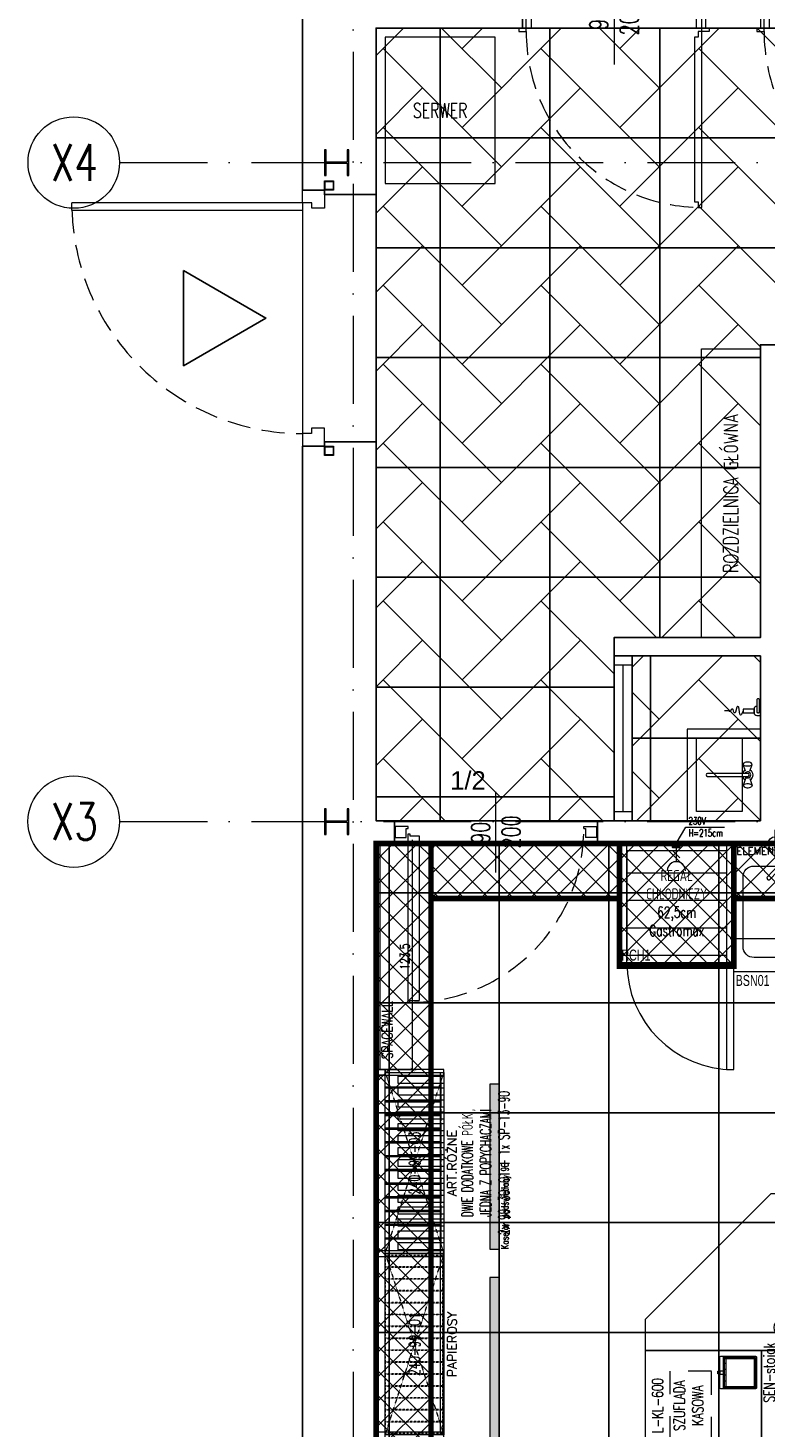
# Model space of a CAD drawing. Header units: millimetres. Extents: x -2074 to 12588, y -3630 to 101167.
# Tile 192 of 256: x 4792 to 5195, y -1975 to -1210. Entities that reach past the tile are written whole.
import ezdxf
from ezdxf.enums import TextEntityAlignment as Align

# ---------------------------------------------------------------- set-up
doc = ezdxf.new("R2010")
doc.units = ezdxf.units.MM
for name, pattern in [('ACAD_ISO10W100', [18, 12, -3, 0, -3]), ('CONTINOUS', [0]), ('DASH', [0.75, 0.5, -0.25]), ('DASHED', [19.05, 12.7, -6.35]), ('HIDDEN2', [6.175, 3.175, -3])]:
    doc.linetypes.add(name, pattern=pattern)
for name, color, linetype, lineweight in [('SelinAr_BUD_drzwi okna', 7, 'Continuous', 18), ('SelinAr_BUD_drzwi okna znaczniki', 7, 'Continuous', 18), ('SelinAr_BUD_osie', 8, 'ACAD_ISO10W100', 18), ('SelinAr_BUD_sufit szraf', 8, 'Continuous', 18), ('SelinAr_BUD_sufit_otoki sufitowe', 8, 'Continuous', 25), ('SelinAr_BUD_ściany', 7, 'Continuous', 25), ('SelinAr_IE_rozdzielnica serwer', 7, 'Continuous', 18), ('SelinAr_K_stal', 7, 'Continuous', 20), ('SelinAr_WYP_akcesoria', 112, 'Continuous', 18), ('SelinAr_WYP_armatura', 8, 'Continuous', 18), ('SelinAr_WYP_chłodnictwo', 8, 'Continuous', 18), ('SelinAr_WYP_instalacje elektryczne', 8, 'Continuous', 18), ('SelinAr_WYP_instalacje wod-kan', 8, 'Continuous', 18), ('SelinAr_WYP_meble', 8, 'Continuous', 18)]:
    doc.layers.add(name, color=color, linetype=linetype, lineweight=lineweight)
doc.layers.add('SelinAr_BUD_sufit', color=7, linetype='Continuous')
doc.layers.add('SelinAr_WYP_urządzenia gastro indeksy', color=8, linetype='Continuous')
doc.styles.add('Arch-Dim', font='romans.shx', dxfattribs={"width": 0.75})
doc.styles.add('JACEK_07', font='SIMPLEX.SHX', dxfattribs={"width": 0.7})
doc.styles.add('RomanS', font='romans.shx')
doc.styles.get("Standard").update_dxf_attribs({"font": 'arial.ttf'})
doc.styles.add('text', font='romans.shx')
doc.dimstyles.new('wymiary 10', dxfattribs={"dimscale": 2, "dimtxt": 2.5, "dimasz": 1, "dimexe": 1, "dimexo": 2.5, "dimgap": 0.25, "dimtad": 1, "dimdec": 1, "dimzin": 9, "dimtxsty": 'Arch-Dim', "dimblk": 'ARCHTICK', "dimcen": 1, "dimdle": 1, "dimclrd": 256, "dimclre": 256, "dimclrt": 256, "dimadec": 0, "dimazin": 0, "dimtfac": 1, "dimtdec": 1, "dimtofl": 0, "dimtmove": 1, "dimatfit": 3, "dimldrblk": 'NONE', "dimfxl": 0, "dimtolj": 1, "dimtzin": 0, "dimarcsym": 0})

# ---------------------------------------------------------------- blocks, each defined once
blk = doc.blocks.new('Kaseton podświetlany 90')
blk.add_lwpolyline([(0, -5), (90, -5), (90, 0), (0, 0), (0, -5)])
at = {"color": 7, "insert": (0, -8.84), "char_height": 4, "width": 60, "attachment_point": 4, "style": 'JACEK_07'}
blk.add_mtext('Kaseton podświetlany 90', dxfattribs=at)
blk = doc.blocks.new('*U480')
h = blk.add_hatch(color=256)
h.dxf.hatch_style = 1
h.paths.add_polyline_path([(0, 0), (0, -5), (90, -5), (90, 0)])
blk.add_blockref('Kaseton podświetlany 90', (0, 0))
blk = doc.blocks.new('Kaseton podświetlany 150')
blk.add_lwpolyline([(0, -5), (150, -5), (150, 0), (0, 0), (0, -5)])
at = {"color": 7, "insert": (0, -8.84), "char_height": 4, "width": 60, "attachment_point": 4, "style": 'JACEK_07'}
blk.add_mtext('Kaseton podświetlany 150', dxfattribs=at)
blk = doc.blocks.new('*U481')
h = blk.add_hatch(color=256)
h.dxf.hatch_style = 1
h.paths.add_polyline_path([(150, -5), (150, 0), (0, 0), (0, -5)])
blk.add_blockref('Kaseton podświetlany 150', (0, 0))
blk = doc.blocks.new('*U387')
at = {"ltscale": 4}
blk.add_line((0, 50), (0, -1730), dxfattribs=at)
blk = doc.blocks.new('*U453')
for points in [[(-2, 5), (0, 5), (0, -5), (-2, -5), (-2, -7), (2, -7), (2, -5), (2, 7), (-2, 7), (-2, 5)], [(2, -5), (5, -5), (5, 5), (2, 5)], [(98, -5), (95, -5), (95, 5), (98, 5)], [(102, 5), (100, 5), (100, -5), (102, -5), (102, -7), (98, -7), (98, -5), (98, 7), (102, 7), (102, 5)]]:
    blk.add_lwpolyline(points)
blk.add_lwpolyline([(96, -7), (96, -10), (94, -10), (94, -100), (96, -100), (96, -103), (98, -103), (98, -7)], close=True)
at = {"linetype": 'DASHED'}
blk.add_arc((98, -7), 96, 180, 270, dxfattribs=at)
at = {"layer": 'SelinAr_BUD_drzwi okna znaczniki'}
blk.add_lwpolyline([(50, 25), (50, -25)], dxfattribs=at)
at = {"layer": 'SelinAr_BUD_drzwi okna znaczniki', "insert": (50, 0), "char_height": 10, "width": 10, "attachment_point": 5, "rotation": 90, "style": 'JACEK_07'}
blk.add_mtext('90\\P200', dxfattribs=at)
blk = doc.blocks.new('*U321')
for p, q in [((0.5, 3), (0.5, -3)), ((7.5, 3), (0.5, 3)), ((6.5, -3), (6.5, 2)), ((6.5, 2), (7.5, 2)), ((7.5, 2), (7.5, 3)), ((103.5, 2), (103.5, 3)), ((103.5, 3), (110.5, 3)), ((103.5, 2), (104.5, 2)), ((104.5, 2), (104.5, -3)), ((110.5, 3), (110.5, -3)), ((0.5, -3), (6.5, -3)), ((7.5, -93), (7.5, -1)), ((7.5, -1), (8.5, -1)), ((8.5, -1), (8.5, -2)), ((8.5, -2), (13.5, -2)), ((13.5, -2), (13.5, -92)), ((110.5, -3), (104.5, -3)), ((7.5, -93), (8.5, -93)), ((8.5, -93), (8.5, -92)), ((8.5, -92), (13.5, -92))]:
    blk.add_line(p, q)
at = {"linetype": 'DASHED'}
blk.add_arc((8.5, 2), 95, 270, 360, dxfattribs=at)
for p in [(0, 3), (0, 0), (111, 3), (111, 0), (0, -3), (111, -3)]:
    blk.add_point(p)
at = {"layer": 'SelinAr_BUD_drzwi okna znaczniki'}
blk.add_line((55.5, -22.01), (55.5, 22.01), dxfattribs=at)
at = {"layer": 'SelinAr_BUD_drzwi okna znaczniki', "style": 'JACEK_07', "width": 0.7}
for s, p in [('90', (52.09, -6.33)), ('200', (68.75, -8.88))]:
    blk.add_text(s, height=10, rotation=90, dxfattribs=at).set_placement(p)
blk = doc.blocks.new('L-KL-600')
for p, q in [((60, -63.6), (0, -63.6)), ((0, -63.6), (0, -85.6)), ((60, -85.6), (60, -63.6)), ((0, -90), (0, -85.6)), ((60, -85.6), (0, -85.6)), ((0, -85.6), (60, -85.6)), ((1, -90), (0, -90)), ((1, -90), (1, -85.6)), ((59, -86.13), (1, -86.13)), ((59, -87.09), (1, -87.09)), ((59, -88.05), (1, -88.05)), ((59, -89.01), (1, -89.01)), ((59, -90), (59, -85.6)), ((60, -90), (59, -90)), ((60, -90), (60, -85.6))]:
    blk.add_line(p, q)
blk.add_lwpolyline([(0, 0), (0, -63.6), (60, -63.6), (60, 0)], close=True)
blk.add_lwpolyline([(60, -90), (0, -90)])
at = {"color": 7, "insert": (30, -6.8), "char_height": 6, "width": 60, "attachment_point": 5, "style": 'JACEK_07'}
blk.add_mtext('L-KL-600', dxfattribs=at)
blk = doc.blocks.new('*U330')
at = {"linetype": 'HIDDEN2', "ltscale": 4}
blk.add_lwpolyline([(11.13, -36.27), (48.85, -36.27), (48.85, -13.57), (11.13, -13.57)], close=True, dxfattribs=at)
blk.add_blockref('L-KL-600', (0, 0))
at = {"color": 7, "insert": (29.99, -23.75), "char_height": 6, "width": 37.7197, "attachment_point": 5, "style": 'JACEK_07'}
blk.add_mtext('SZUFLADA KASOWA', dxfattribs=at)
blk = doc.blocks.new('240-99-01')
blk.add_lwpolyline([(0, 0), (99, 0), (99, -32), (0, -32), (0, 0)])
at = {"linetype": 'DASHED', "ltscale": 0.002}
for points in [[(0, 0), (99, -32)], [(99, 0), (0, -32)]]:
    blk.add_lwpolyline(points, dxfattribs=at)
for points in [[(0, 0), (99, 0), (99, -30), (0, -30)], [(97.5, 5), (97.5, -32), (100.5, -32), (100.5, 5), (97.5, 5)], [(100.5, 5), (97.5, 5), (97.5, 0), (100.5, 0)], [(0, -32), (99, -32), (99, -31.5), (0, -31.5)]]:
    blk.add_lwpolyline(points, close=True)
at = {"color": 253, "linetype": 'DASHED', "ltscale": 0.003}
for points in [[(1, 0), (1, -31.52), (7, -31.52), (7, 0), (1, 0)], [(7.5, 0), (7.5, -31.52), (13.5, -31.52), (13.5, 0), (7.5, 0)], [(14, 0), (14, -31.52), (20, -31.52), (20, 0), (14, 0)], [(20.5, 0), (20.5, -31.52), (26.5, -31.52), (26.5, 0), (20.5, 0)], [(27, 0), (27, -31.52), (33, -31.52), (33, 0), (27, 0)], [(33.5, 0), (33.5, -31.52), (39.5, -31.52), (39.5, 0), (33.5, 0)], [(40, 0), (40, -31.52), (46, -31.52), (46, 0), (40, 0)], [(46.5, 0), (46.5, -31.52), (52.5, -31.52), (52.5, 0), (46.5, 0)], [(53, 0), (53, -31.52), (59, -31.52), (59, 0), (53, 0)], [(59.5, 0), (59.5, -31.52), (65.5, -31.52), (65.5, 0), (59.5, 0)], [(66, 0), (66, -31.52), (72, -31.52), (72, 0), (66, 0)], [(72.5, 0), (72.5, -31.52), (78.5, -31.52), (78.5, 0), (72.5, 0)], [(79, 0), (79, -31.52), (85, -31.52), (85, 0), (79, 0)], [(85.5, 0), (85.5, -31.52), (91.5, -31.52), (91.5, 0), (85.5, 0)], [(92, 0), (92, -31.52), (98, -31.52), (98, 0), (92, 0)]]:
    blk.add_lwpolyline(points, dxfattribs=at)
at = {"color": 7, "insert": (49.5, -16), "char_height": 6, "width": 99, "attachment_point": 5, "style": 'JACEK_07'}
blk.add_mtext('240-99-01', dxfattribs=at)
at = {"style": 'RomanS'}
blk.add_attdef('KATEGORIA', text='', height=5, dxfattribs=at).set_placement((49.5, -34), align=Align.TOP_CENTER)
blk = doc.blocks.new('*U331')
blk.add_lwpolyline([(-1.5, 0), (-1.5, -37), (1.5, -37), (1.5, 0), (-1.5, 0), (-1.5, -5), (1.5, -5)])
ref = blk.add_blockref('240-99-01', (0, -5))
ref.add_attrib('KATEGORIA', 'PAPIEROSY', dxfattribs={"color": 7, "height": 5, "style": 'RomanS'}).set_placement((49.5, -39), align=Align.TOP_CENTER)
blk = doc.blocks.new('240-99-03')
for points in [[(0, 0), (99, 0), (99, -32), (0, -32), (0, 0)], [(8, 0), (8, -30), (8.5, -30), (8.5, 0)], [(15.5, 0), (15.5, -30), (16, -30), (16, 0)], [(23, 0), (23, -30), (23.5, -30), (23.5, 0)], [(30.5, 0), (30.5, -30), (31, -30), (31, 0)], [(38, 0), (38, -30), (38.5, -30), (38.5, 0)], [(45.5, 0), (45.5, -30), (46, -30), (46, 0)], [(53, 0), (53, -30), (53.5, -30), (53.5, 0)], [(60.5, 0), (60.5, -30), (61, -30), (61, 0)], [(68, 0), (68, -30), (68.5, -30), (68.5, 0)], [(75.5, 0), (75.5, -30), (76, -30), (76, 0)], [(83, 0), (83, -30), (83.5, -30), (83.5, 0)], [(90.5, 0), (90.5, -30), (91, -30), (91, 0)]]:
    blk.add_lwpolyline(points)
at = {"linetype": 'DASHED', "ltscale": 0.002}
for points in [[(0, 0), (99, -32)], [(99, 0), (0, -32)]]:
    blk.add_lwpolyline(points, dxfattribs=at)
for points in [[(0, 0), (99, 0), (99, -30), (0, -30)], [(97.5, 5), (97.5, -32), (100.5, -32), (100.5, 5), (97.5, 5)], [(97.5, 5), (100.5, 5), (100.5, 0), (97.5, 0)], [(100.5, 5), (97.5, 5), (97.5, 0), (100.5, 0)], [(5, -30.5), (11.5, -30.5), (11.5, -30), (5, -30)], [(12.5, -30.5), (19, -30.5), (19, -30), (12.5, -30)], [(20, -30.5), (26.5, -30.5), (26.5, -30), (20, -30)], [(27.5, -30.5), (34, -30.5), (34, -30), (27.5, -30)], [(35, -30.5), (41.5, -30.5), (41.5, -30), (35, -30)], [(42.5, -30.5), (49, -30.5), (49, -30), (42.5, -30)], [(50, -30.5), (56.5, -30.5), (56.5, -30), (50, -30)], [(57.5, -30.5), (64, -30.5), (64, -30), (57.5, -30)], [(65, -30.5), (71.5, -30.5), (71.5, -30), (65, -30)], [(72.5, -30.5), (79, -30.5), (79, -30), (72.5, -30)], [(80, -30.5), (86.5, -30.5), (86.5, -30), (80, -30)], [(87.5, -30.5), (94, -30.5), (94, -30), (87.5, -30)]]:
    blk.add_lwpolyline(points, close=True)
at = {"color": 7, "insert": (49.5, -16), "char_height": 6, "width": 99, "attachment_point": 5, "style": 'JACEK_07'}
blk.add_mtext('240-99-03', dxfattribs=at)
at = {"color": 7, "style": 'RomanS'}
blk.add_attdef('KATEGORIA', text='', height=5, dxfattribs=at).set_placement((49.5, -34), align=Align.TOP_CENTER)
blk = doc.blocks.new('*U333')
blk.add_lwpolyline([(-1.5, 0), (-1.5, -37), (1.5, -37), (1.5, 0), (-1.5, 0), (-1.5, -5), (1.5, -5)])
blk.add_blockref('240-99-03', (0, -5)).add_auto_attribs({'KATEGORIA': 'ART.RÓŻNE'})
blk = doc.blocks.new('*U335')
for p, q in [((8.4, -4.39), (-8.4, -4.39)), ((-7.7, -7.59), (-8.4, -7.59)), ((-7.7, -3.69), (-7.7, -20.49)), ((-4.5, -3.69), (-4.5, -4.39)), ((-1.3, -3.69), (-1.3, -4.39)), ((1.9, -3.69), (1.9, -4.39)), ((5.1, -3.69), (5.1, -4.39)), ((7.7, -3.69), (7.7, -20.49)), ((8.4, -7.59), (7.7, -7.59)), ((-7.7, -10.79), (-8.4, -10.79)), ((-7.7, -13.99), (-8.4, -13.99)), ((8.4, -10.79), (7.7, -10.79)), ((8.4, -13.99), (7.7, -13.99)), ((-7.7, -17.19), (-8.4, -17.19)), ((8.4, -19.79), (-8.4, -19.79)), ((-4.5, -19.79), (-4.5, -20.49)), ((-1.3, -19.79), (-1.3, -20.49)), ((1.9, -19.79), (1.9, -20.49)), ((5.1, -19.79), (5.1, -20.49)), ((8.4, -17.19), (7.7, -17.19))]:
    blk.add_line(p, q)
for points in [[(0.7, 0), (0.8, -1), (-0.8, -1), (-0.7, 0)], [(1, -1.09), (1, -3.09), (-1, -3.09), (-1, -1.09)]]:
    blk.add_lwpolyline(points, close=True)
for points in [[(9, -1.89), (9, -20.29, -0.414214), (8.2, -21.09), (-8.2, -21.09, -0.414214), (-9, -20.29), (-9, -1.89, -0.414214), (-8.2, -1.09), (8.2, -1.09, -0.414214)], [(8.2, -21.09), (-8.2, -21.09, -0.414214), (-9, -20.29), (-9, -3.89, -0.414214), (-8.2, -3.09), (8.2, -3.09, -0.414214), (9, -3.89), (9, -20.29, -0.414214)], [(8, -20.49), (-8, -20.49, -0.414214), (-8.4, -20.09), (-8.4, -4.09, -0.414214), (-8, -3.69), (8.4, -3.69), (8.4, -20.09, -0.414214)]]:
    blk.add_lwpolyline(points, format="xyb", close=True)
at = {"color": 7, "insert": (0, -25.09), "char_height": 6, "width": 88, "attachment_point": 2, "style": 'JACEK_07'}
blk.add_mtext('SEN-stojak\\Pekspozycyjny', dxfattribs=at)
blk = doc.blocks.new('*U334')
blk.add_lwpolyline([(10, -85.6), (10, -85.6), (95.6, -85.6), (95.6, -68.65), (26.95, 0), (10, 0), (10, -85.6)], close=True)
at = {"const_width": 1}
blk.add_lwpolyline([(10, -85.6), (10, -85.6), (10, -85.6)], dxfattribs=at)
blk.add_circle((22.6, -74.07), 3.64)
blk = doc.blocks.new('_ArchTick')
at = {"color": 0, "linetype": 'ByBlock', "const_width": 0.15}
blk.add_lwpolyline([(-0.5, -0.5), (0.5, 0.5)], dxfattribs=at)
blk = doc.blocks.new('*D348')
at = {"lineweight": -2}
for p, q in [((-2, -51.84), (62, -51.84)), ((0, -65), (0, -49.84)), ((60, -65), (60, -49.84))]:
    blk.add_line(p, q, dxfattribs=at)
at = {"layer": 'Defpoints', "color": 0}
for p in [(60, -51.84), (0, -70), (60, -70)]:
    blk.add_point(p, dxfattribs=at)
at = {"lineweight": -2, "xscale": 2, "yscale": 2, "zscale": 2, "rotation": 180}
blk.add_blockref('_ArchTick', (0, -51.84), dxfattribs=at)
at = {"lineweight": -2, "xscale": 2, "yscale": 2, "zscale": 2}
blk.add_blockref('_ArchTick', (60, -51.84), dxfattribs=at)
at = {"insert": (30, -47.94), "char_height": 5, "attachment_point": 5, "style": 'Arch-Dim'}
blk.add_mtext('\\A1;60', dxfattribs=at)
blk = doc.blocks.new('_None', base_point=(2.5, 0))
blk = doc.blocks.new('Woda_ciepla')
for p, q in [((0, -7.5), (0, 7.5)), ((0, 0), (0, 7.5)), ((7.5, 0), (-7.5, 0))]:
    blk.add_line(p, q)
blk.add_circle((0, 0), 3.75)
blk = doc.blocks.new('Odplyw_wody')
blk.add_hatch(color=256).paths.add_polyline_path([(0, 3.75, -1), (0, -3.75, -1)])
for p, q in [((7.5, 0), (-7.5, 0)), ((0, -7.5), (0, 7.5))]:
    blk.add_line(p, q)
blk.add_circle((0, 0), 3.75)
blk = doc.blocks.new('Woda_zimna')
blk.add_hatch(color=256).paths.add_polyline_path([(0, 3.75, -0.414214), (3.75, 0), (-3.75, 0, -0.414214)])
for p, q in [((7.5, 0), (-7.5, 0)), ((0, -7.5), (0, 7.5))]:
    blk.add_line(p, q)
blk.add_circle((0, 0), 3.75)
blk = doc.blocks.new('*D405')
at = {"lineweight": -2}
for p, q in [((-21.6, -5), (-21.6, -21.93)), ((101.9, -5), (101.9, -21.93)), ((-23.6, -19.93), (103.9, -19.93))]:
    blk.add_line(p, q, dxfattribs=at)
at = {"layer": 'Defpoints', "color": 0}
for p in [(-21.6, 0), (101.9, 0), (101.9, -19.93)]:
    blk.add_point(p, dxfattribs=at)
at = {"lineweight": -2, "xscale": 2, "yscale": 2, "zscale": 2, "rotation": 180}
blk.add_blockref('_ArchTick', (-21.6, -19.93), dxfattribs=at)
at = {"lineweight": -2, "xscale": 2, "yscale": 2, "zscale": 2}
blk.add_blockref('_ArchTick', (101.9, -19.93), dxfattribs=at)
at = {"insert": (40.15, -16.46), "char_height": 5, "attachment_point": 5, "style": 'Arch-Dim'}
blk.add_mtext('\\A1;123,5', dxfattribs=at)
blk = doc.blocks.new('gn-230')
at = {"layer": 'SelinAr_WYP_instalacje elektryczne'}
for p, q in [((-4, 0), (-19.8, 0)), ((-15.6, -3.8), (-8.1, 3.8))]:
    blk.add_line(p, q, dxfattribs=at)
at = {"layer": 'SelinAr_WYP_instalacje elektryczne', "lineweight": 30}
blk.add_lwpolyline([(-4, -4), (0, -4), (0, 4), (-4, 4)], close=True, dxfattribs=at)
at = {"layer": 'SelinAr_WYP_instalacje elektryczne'}
blk.add_arc((-29.8, 0), 10, 270, 90, dxfattribs=at)
blk = doc.blocks.new('*U138')
for p, q in [((4, -16), (58.5, -16)), ((4, -31), (58.5, -31)), ((4, -46), (58.5, -46))]:
    blk.add_line(p, q)
at = {"color": 1}
blk.add_lwpolyline([(31.03, 0), (36.17, 8.9), (57.31, 8.9)], dxfattribs=at)
for points in [[(0, 0), (0, -65)], [(62.5, 0), (0, 0)], [(4, -65), (4, 0)], [(58.5, 0), (58.5, -65)], [(62.5, -65), (62.5, 0)], [(58.5, -4), (4, -4)], [(4, -4), (4, -61)], [(4, -61), (58.5, -61)], [(0, -65), (62.5, -65)]]:
    blk.add_lwpolyline(points)
blk.add_lwpolyline([(62.5, -65), (58.5, -65), (58.5, -123.5), (62.5, -123.5)], close=True)
blk.add_arc((62.5, -65), 58.5, 180, 270)
at = {"color": 1, "xscale": 0.5, "yscale": 0.5, "zscale": 0.5, "rotation": 89.99999999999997}
blk.add_blockref('gn-230', (31.03, 0), dxfattribs=at)
at = {"color": 1, "insert": (37.72, 14.46), "char_height": 4, "width": 32.4538, "attachment_point": 1, "style": 'RomanS'}
blk.add_mtext('{\\W0.7;230V\\PH=215cm}', dxfattribs=at)
at = {"color": 242, "insert": (31.25, -32.5), "char_height": 6, "width": 62.5, "attachment_point": 5, "style": 'JACEK_07'}
blk.add_mtext('REGAŁ\\PCHŁODNICZY\\P62,5cm\\PGastromax', dxfattribs=at)
at = {"layer": 'SelinAr_WYP_urządzenia gastro indeksy', "color": 242, "insert": (1, -64), "char_height": 6, "width": 36.1, "attachment_point": 7, "style": 'JACEK_07'}
blk.add_mtext('{\\fArial|b0|i0|c238|p34;RCH1}', dxfattribs=at)
blk = doc.blocks.new('A$Cbdad0f5f')
blk.add_lwpolyline([(-45.78, 16.88), (53.22, 16.88), (53.22, -15.12), (-45.78, -15.12)], close=True)
at = {"color": 253}
for points in [[(-43.78, 9.88), (-39.78, 9.88), (-39.78, -15.12), (-43.78, -15.12)], [(-37.28, 9.88), (-33.28, 9.88), (-33.28, -15.12), (-37.28, -15.12)], [(-30.78, 9.88), (-26.78, 9.88), (-26.78, -15.12), (-30.78, -15.12)], [(-24.28, 9.88), (-20.28, 9.88), (-20.28, -15.12), (-24.28, -15.12)], [(-17.78, 9.88), (-13.78, 9.88), (-13.78, -15.12), (-17.78, -15.12)], [(-11.28, 9.88), (-7.28, 9.88), (-7.28, -15.12), (-11.28, -15.12)], [(-4.78, 9.88), (-0.78, 9.88), (-0.78, -15.12), (-4.78, -15.12)], [(1.72, 9.88), (5.72, 9.88), (5.72, -15.12), (1.72, -15.12)], [(8.22, 9.88), (12.22, 9.88), (12.22, -15.12), (8.22, -15.12)], [(14.72, 9.88), (18.72, 9.88), (18.72, -15.12), (14.72, -15.12)], [(21.22, 9.88), (25.22, 9.88), (25.22, -15.12), (21.22, -15.12)], [(27.72, 9.88), (31.72, 9.88), (31.72, -15.12), (27.72, -15.12)], [(34.22, 9.88), (38.22, 9.88), (38.22, -15.12), (34.22, -15.12)], [(40.72, 9.88), (44.72, 9.88), (44.72, -15.12), (40.72, -15.12)], [(47.22, 9.88), (51.22, 9.88), (51.22, -15.12), (47.22, -15.12)]]:
    blk.add_lwpolyline(points, close=True, dxfattribs=at)
at = {"color": 7, "insert": (3.72, -24.99), "char_height": 6, "width": 120.8961, "attachment_point": 2, "style": 'JACEK_07'}
blk.add_mtext('{\\W0.6;DWIE DODATKOWE PÓŁKI,\\PJEDNA Z POPYCHACZAMI\\P2x 99-30-01 + 1x SP-13-90}', dxfattribs=at)
blk = doc.blocks.new('*U394')
at = {"ltscale": 4}
blk.add_line((-50, 0), (1405.4, 0), dxfattribs=at)
at = {"linetype": 'CONTINOUS'}
blk.add_circle((-75, 0), 25, dxfattribs=at)
at = {"linetype": 'ByBlock', "style": 'Arch-Dim', "width": 0.75}
blk.add_text('X4', height=20, dxfattribs=at).set_placement((-74.65, 0), align=Align.MIDDLE)
blk = doc.blocks.new('*U395')
at = {"ltscale": 4}
blk.add_line((-50, 0), (1405.4, 0), dxfattribs=at)
at = {"linetype": 'CONTINOUS'}
blk.add_circle((-75, 0), 25, dxfattribs=at)
at = {"linetype": 'ByBlock', "style": 'Arch-Dim', "width": 0.75}
blk.add_text('X3', height=20, dxfattribs=at).set_placement((-74.65, 0), align=Align.MIDDLE)
blk = doc.blocks.new('Zlew tradycyjny 13')
at = {"layer": 'SelinAr_WYP_armatura'}
for p, q in [((50, 40), (0, 40)), ((0, 40), (0, 0)), ((50, 0), (50, 40)), ((18.09, 34), (18, 33.35)), ((18, 33.35), (18, 32.65)), ((18, 32.65), (18.09, 32)), ((18.24, 34.53), (18.09, 34)), ((18.09, 32), (18.24, 31.47)), ((18.44, 34.88), (18.24, 34.53)), ((18.24, 31.47), (18.44, 31.12)), ((18.96, 35.26), (18.44, 34.88)), ((18.96, 30.74), (18.44, 31.12)), ((19.24, 35.4), (18.96, 35.26)), ((18.96, 30.74), (19.24, 30.6)), ((19.52, 35.26), (19.24, 35.4)), ((22.99, 34.2), (19.24, 35.4)), ((22.99, 31.8), (19.24, 30.6)), ((19.24, 30.6), (19.52, 30.74)), ((19.77, 34.84), (19.52, 35.26)), ((19.52, 30.74), (19.77, 31.16)), ((19.95, 34.2), (19.77, 34.84)), ((19.77, 31.16), (19.95, 31.8)), ((20.05, 33.42), (19.95, 34.2)), ((19.95, 31.8), (20.05, 32.58)), ((20.05, 32.58), (20.05, 33.42)), ((24.21, 33.14), (24.21, 11.11)), ((25.79, 11.11), (25.79, 33.14)), ((27.01, 34.2), (30.76, 35.4)), ((27.01, 31.8), (30.76, 30.6)), ((30.05, 34.2), (29.95, 33.42)), ((29.95, 33.42), (29.95, 32.58)), ((29.95, 32.58), (30.05, 31.8)), ((30.23, 34.84), (30.05, 34.2)), ((30.05, 31.8), (30.23, 31.16)), ((30.48, 35.26), (30.23, 34.84)), ((30.23, 31.16), (30.48, 30.74)), ((30.76, 35.4), (30.48, 35.26)), ((30.48, 30.74), (30.76, 30.6)), ((31.04, 35.26), (30.76, 35.4)), ((30.76, 30.6), (31.04, 30.74)), ((31.04, 35.26), (31.56, 34.88)), ((31.04, 30.74), (31.56, 31.12)), ((31.76, 34.53), (31.56, 34.88)), ((31.56, 31.12), (31.76, 31.47)), ((31.91, 34), (31.76, 34.53)), ((31.76, 31.47), (31.91, 32)), ((32, 33.35), (31.91, 34)), ((31.91, 32), (32, 32.65)), ((32, 32.65), (32, 33.35)), ((5, 5), (5, 30)), ((5, 30), (45, 30)), ((45, 30), (45, 5)), ((0, 0), (50, 0)), ((45, 5), (5, 5))]:
    blk.add_line(p, q, dxfattribs=at)
for centre, radius, start, end in [((25, 33), 3, 27.97653, 152.02347), ((25, 33), 3, 207.97653, 254.77469), ((25, 33), 1.68, 298.05488, 241.94512), ((25, 33), 0.8, 10, 170), ((25, 33), 3, 285.22531, 332.02347), ((25, 11.11), 0.788, 180, 0)]:
    blk.add_arc(centre, radius, start, end, dxfattribs=at)
blk = doc.blocks.new('ytyrtyrt')
at = {"layer": 'SelinAr_WYP_armatura', "flags": 128}
for points in [[(16872.75, 2243.22, -0.414214), (16871.25, 2241.72), (16869.25, 2241.72, -0.414214), (16867.75, 2243.22), (16867.75, 2245.22), (16872.75, 2245.22), (16872.75, 2244.72)], [(16870.25, 2235.72), (16868.24, 2234.89, 0.763382), (16868.36, 2233.93), (16872.2, 2233.39, -0.812896), (16872.26, 2232.41), (16869.51, 2231.65, 0.742851), (16869.49, 2230.69), (16870.9, 2230.23, -0.673417), (16870.96, 2229.31), (16870.1, 2228.88, 0.705472), (16870.2, 2227.95), (16870.25, 2227.94), (16870.25, 2225.67)]]:
    blk.add_lwpolyline(points, format="xyb", dxfattribs=at)
blk.add_lwpolyline([(16869.25, 2243.72), (16869.25, 2244.22, -0.414214), (16869.75, 2244.72), (16876.3, 2244.72, -0.414214), (16876.8, 2244.22), (16876.8, 2243.72, -0.414214), (16876.3, 2243.22), (16869.75, 2243.22, -0.414214)], format="xyb", close=True, dxfattribs=at)
blk.add_lwpolyline([(16869.25, 2241.72), (16871.25, 2241.72), (16871.25, 2235.72), (16869.25, 2235.72)], close=True, dxfattribs=at)
blk = doc.blocks.new('dsfsfsdf')
at = {"layer": 'SelinAr_BUD_sufit'}
for points in [[(3112.16, -1542.76), (3192.16, -1542.76), (3192.16, -1382.76), (3382.16, -1382.76), (3382.16, -1442.76), (3557.16, -1442.76), (3557.16, -1209.76), (2982.16, -1209.76), (2982.16, -1642.76), (3112.16, -1642.76)], [(3122.16, -1552.76), (3192.16, -1552.76), (3192.16, -1642.76), (3122.16, -1642.76)], [(2982.16, -1655.26), (4189.36, -1655.26), (4189.36, -2462.26), (3565.36, -2462.26), (3565.36, -2445.76), (2982.16, -2445.76)]]:
    blk.add_lwpolyline(points, close=True, dxfattribs=at)
for points in [[(3017.16, -1642.76), (3017.16, -1209.76)], [(3077.16, -1642.76), (3077.16, -1209.76)], [(3137.16, -1542.76), (3137.16, -1209.76)], [(2982.16, -1269.76), (3557.16, -1269.76)], [(2982.16, -1329.76), (3557.16, -1329.76)], [(2982.16, -1389.76), (3192.16, -1389.76)], [(2982.16, -1449.76), (3192.16, -1449.76)], [(2982.16, -1509.76), (3192.16, -1509.76)], [(3132.16, -1552.76), (3132.16, -1642.76)], [(2982.16, -1569.76), (3112.16, -1569.76)], [(3122.16, -1597.76), (3192.16, -1597.76)], [(2982.16, -1629.76), (3112.16, -1629.76)], [(2989.36, -2445.76), (2989.36, -1655.26)], [(3049.36, -2445.76), (3049.36, -1655.26)], [(3109.36, -2445.76), (3109.36, -1655.26)], [(3169.36, -2445.76), (3169.36, -1655.26)], [(4189.36, -1682.26), (2982.16, -1682.26)], [(4189.36, -1742.26), (2982.16, -1742.26)], [(4189.36, -1802.26), (2982.16, -1802.26)], [(4189.36, -1862.26), (2982.16, -1862.26)], [(4189.36, -1922.26), (2982.16, -1922.26)]]:
    blk.add_lwpolyline(points, dxfattribs=at)
blk = doc.blocks.new('*U346')
for p, q in [((29.29, -6.61), (18.33, -18.15)), ((39.71, -8.59), (30.82, -5.15)), ((30.71, -7.97), (19.76, -19.51)), ((38.06, -12.86), (29.29, -9.47)), ((38.37, -11.65), (34.28, -10.07)), ((39.13, -9.69), (35.04, -8.11))]:
    blk.add_line(p, q)
blk.add_lwpolyline([(0, 0), (60, 0), (60, -70), (0, -70)], close=True)
blk.add_lwpolyline([(11, -12.26), (49, -12.26, -0.414214), (55, -18.26), (55, -56.26, -0.414214), (49, -62.26), (11, -62.26, -0.414214), (5, -56.26), (5, -18.26, -0.414214)], format="xyb", close=True)
blk.add_circle((30, -16.04), 1.69)
for centre, radius, start, end in [((30, -7.29), 2.29, 251.91782, 201.04941), ((30, -7.29), 1.62, 263.75495, 189.21228), ((30, -7.29), 0.983, 316.48361, 136.48363), ((34.66, -9.09), 1.05, 68.88354, 248.88354), ((38.89, -10.72), 2.29, 248.88308, 68.88354), ((38.75, -10.67), 1.05, 248.88308, 68.88354), ((19.04, -18.83), 0.983, 136.4836, 316.48361)]:
    blk.add_arc(centre, radius, start, end)
at = {"layer": 'SelinAr_WYP_instalacje wod-kan', "rotation": 270}
for name, p in [('Woda_ciepla', (22.5, 0)), ('Odplyw_wody', (30, 0)), ('Woda_zimna', (37.5, 0))]:
    blk.add_blockref(name, p, dxfattribs=at)
at = {"color": 242, "insert": (1.28, -2), "char_height": 5, "width": 58.8906, "attachment_point": 1, "style": 'text'}
blk.add_mtext('{\\H0.8x;ELEMENT NA WYMIAR}', dxfattribs=at)
at = {"layer": 'SelinAr_WYP_urządzenia gastro indeksy', "color": 242, "char_height": 6, "width": 20.4806, "attachment_point": 5, "style": 'JACEK_07'}
for s, insert in [('{\\fArial|b0|i0|c238|p34;BTZ01}', (31.36, -21.94)), ('{\\fArial|b0|i0|c238|p34;BSN01}', (10.24, -74.81))]:
    blk.add_mtext(s, dxfattribs=dict(at, insert=insert))
dim = blk.add_linear_dim(base=(60, -51.84), p1=(0, -70), p2=(60, -70), dimstyle='wymiary 10')
dim.commit()
dim.dimension.update_dxf_attribs({"geometry": '*D348', "text_midpoint": (30, -50.94), "dimtype": 160})
blk = doc.blocks.new('*U404')
blk.add_lwpolyline([(-21.6, 0), (101.9, 0), (101.9, -2), (-21.6, -2)], close=True)
at = {"color": 253, "linetype": 'DASHED', "ltscale": 0.5}
blk.add_lwpolyline([(-21.6, -1), (101.9, -1)], dxfattribs=at)
at = {"color": 7, "insert": (0, -6.05), "char_height": 6, "attachment_point": 5, "style": 'JACEK_07'}
blk.add_mtext('SPACEWALL', dxfattribs=at)
dim = blk.add_linear_dim(base=(101.9, -19.93), p1=(-21.6, 0), p2=(101.9, 0), dimstyle='wymiary 10')
dim.commit()
dim.dimension.update_dxf_attribs({"geometry": '*D405', "text_midpoint": (40.15, -16.46)})
blk = doc.blocks.new('ewerwerwerwe')
at = {"layer": 'SelinAr_BUD_drzwi okna'}
for p, q in [((1941.96, 1694.74), (1941.96, 1701.74)), ((1941.96, 1701.74), (1953.96, 1701.74)), ((1953.96, 1701.74), (1953.96, 1691.74)), ((1941.96, 1694.74), (1815.96, 1694.74)), ((1815.96, 1690.74), (1941.96, 1690.74)), ((1946.96, 1694.74), (1941.96, 1694.74)), ((1946.96, 1691.74), (1946.96, 1694.74)), ((1953.96, 1691.74), (1946.96, 1691.74)), ((1946.95, 1568.74), (1941.95, 1568.74)), ((1941.95, 1568.74), (1941.95, 1561.74)), ((1953.96, 1571.74), (1946.95, 1571.74)), ((1946.95, 1571.74), (1946.95, 1568.74)), ((1953.96, 1561.74), (1953.96, 1571.74)), ((1941.95, 1561.74), (1953.96, 1561.74)), ((2122.16, 1442.24), (2112.16, 1442.24)), ((2112.16, 1362.24), (2122.16, 1362.24))]:
    blk.add_line(p, q, dxfattribs=at)
for points in [[(1815.96, 1690.74), (1815.96, 1694.74)], [(1941.96, 1694.74), (1941.95, 1566.74)], [(2112.16, 1357.24), (2112.16, 1447.24)], [(2122.16, 1357.24), (2122.16, 1447.24)], [(2117.16, 1362.24), (2117.16, 1442.24)]]:
    blk.add_lwpolyline(points, dxfattribs=at)
at = {"layer": 'SelinAr_BUD_drzwi okna', "linetype": 'DASHED'}
blk.add_arc((1942, 1694.85), 126.11, 181.86865, 269.97717, dxfattribs=at)
at = {"layer": 'SelinAr_BUD_ściany'}
for points in [[(2062.16, 1800.24), (2062.16, 1790.24), (1982.16, 1790.24), (1982.16, 1699.24), (1953.96, 1699.24), (1953.96, 1701.74), (1941.96, 1701.74), (1941.96, 2109.74), (2035.16, 2109.74), (2035.16, 2097.74), (2037.66, 2097.74), (2037.66, 2085.24), (1982.16, 2085.24), (1982.16, 1800.24)], [(1876.95, 1657.72), (1876.95, 1605.76), (1921.95, 1631.74)], [(1982.16, 1564.24), (1982.16, 1357.24), (1992.16, 1357.24), (1992.16, 1344.74), (1982.16, 1344.74), (1982.16, 554.24), (2565.36, 554.24), (2565.36, 529.74), (1941.96, 529.74), (1941.95, 1561.74), (1953.95, 1561.74), (1953.96, 1564.24)]]:
    blk.add_lwpolyline(points, close=True, dxfattribs=at)
blk.add_lwpolyline([(2868.36, 1344.74), (2103.16, 1344.74), (2103.16, 1357.24), (2192.16, 1357.24), (2192.16, 1447.24), (2112.16, 1447.24), (2112.16, 1457.24), (2192.16, 1457.24), (2192.16, 1617.24), (2202.16, 1617.24), (2202.16, 1357.24), (2557.16, 1357.24), (2557.16, 1565.24), (2567.16, 1565.24)], dxfattribs=at)
at = {"layer": 'SelinAr_IE_rozdzielnica serwer', "linetype": 'Continuous', "lineweight": 0, "flags": 128}
blk.add_lwpolyline([(1987.16, 1785.24), (1987.16, 1705.24), (2047.16, 1705.24), (2047.16, 1785.24)], close=True, dxfattribs=at)
at = {"layer": 'SelinAr_IE_rozdzielnica serwer'}
blk.add_lwpolyline([(2192.16, 1615.04), (2192.16, 1457.24), (2159.96, 1457.24), (2159.96, 1615.04)], close=True, dxfattribs=at)
at = {"layer": 'SelinAr_K_stal'}
for points in [[(1967.26, 1723.74), (1966.41, 1723.74), (1966.41, 1717.02), (1954.81, 1717.02), (1954.81, 1723.74), (1953.96, 1723.74), (1953.96, 1709.74), (1954.81, 1709.74), (1954.81, 1716.47), (1966.41, 1716.47), (1966.41, 1709.74), (1967.26, 1709.74)], [(1958.96, 1701.74), (1953.96, 1701.74), (1953.96, 1706.74), (1958.96, 1706.74)], [(1958.66, 1702.04), (1954.26, 1702.04), (1954.26, 1706.44), (1958.66, 1706.44)], [(1958.96, 1556.74), (1953.96, 1556.74), (1953.96, 1561.74), (1958.96, 1561.74)], [(1958.66, 1557.04), (1954.26, 1557.04), (1954.26, 1561.44), (1958.66, 1561.44)], [(1967.26, 1363.74), (1966.41, 1363.74), (1966.41, 1357.02), (1954.81, 1357.02), (1954.81, 1363.74), (1953.96, 1363.74), (1953.96, 1349.74), (1954.81, 1349.74), (1954.81, 1356.47), (1966.41, 1356.47), (1966.41, 1349.74), (1967.26, 1349.74)]]:
    blk.add_lwpolyline(points, close=True, dxfattribs=at)
at = {"layer": 'SelinAr_BUD_drzwi okna', "linetype": 'Continuous', "lineweight": 18}
for p in [(2062.16, 1795.24), (2192.16, 1795.24)]:
    blk.add_blockref('*U453', p, dxfattribs=at)
at = {"layer": 'SelinAr_BUD_drzwi okna'}
blk.add_blockref('*U321', (1992.16, 1350.99), dxfattribs=at)
at = {"layer": 'SelinAr_BUD_osie'}
for name, p in [('*U387', (1969.66, 2159.74)), ('*U394', (1891.96, 1716.74)), ('*U395', (1891.95, 1356.74))]:
    blk.add_blockref(name, p, dxfattribs=at)
at = {"layer": 'SelinAr_WYP_armatura', "color": 3, "xscale": -1, "rotation": 270}
blk.add_blockref('ytyrtyrt', (-53.06, -15453.01), dxfattribs=at)
at = {"layer": 'SelinAr_WYP_armatura', "zscale": 100, "rotation": 270}
blk.add_blockref('Zlew tradycyjny 13', (2152.16, 1407.24), dxfattribs=at)
at = {"layer": 'SelinAr_WYP_chłodnictwo'}
for name, p in [('*U138', (2115.16, 1344.74)), ('*U346', (2177.66, 1344.74))]:
    blk.add_blockref(name, p, dxfattribs=at)
at = {"layer": 'SelinAr_WYP_meble', "rotation": 90}
for name, p in [('*U404', (1982.16, 1242.84)), ('*U333', (1982.16, 1120.74)), ('A$Cbdad0f5f', (2004.04, 1166.53)), ('*U334', (2129.16, 1057.74)), ('*U331', (1982.16, 1021.74)), ('*U335', (2168.91, 1055.8)), ('*U330', (2129.16, 1007.74))]:
    blk.add_blockref(name, p, dxfattribs=at)
at = {"layer": 'SelinAr_IE_rozdzielnica serwer', "insert": (2017.16, 1745.24), "char_height": 8, "width": 65.5639, "attachment_point": 5, "style": 'JACEK_07'}
blk.add_mtext('SERWER', dxfattribs=at)
at = {"layer": 'SelinAr_IE_rozdzielnica serwer', "insert": (2176.06, 1536.14), "char_height": 8, "width": 128.3912, "attachment_point": 5, "rotation": 90, "style": 'JACEK_07'}
blk.add_mtext('\\pt48;ROZDZIELNICA GŁÓWNA', dxfattribs=at)

msp = doc.modelspace()

# ---------------------------------------------------------------- block references
msp.add_blockref('ewerwerwerwe', (3000, -3000))

# ---------------------------------------------------------------- next in the draw order: hatches: boundary and pattern name
at = {"layer": 'SelinAr_BUD_sufit szraf', "ltscale": 2}
h = msp.add_hatch(dxfattribs=at)
h.set_pattern_fill('AR-HBONE', color=256, scale=0.3)
h.set_pattern_definition([(45, (718.544, 9684.668), (0, 43.10523), [91.44, -30.48]), (135, (740.096, 9706.22), (4e-15, 43.10523), [91.44, -30.48])])
h.paths.add_polyline_path([(6157.157, -1379.759), (6052.157, -1379.759), (6052.157, -1642.759), (6157.157, -1642.759)])
h.paths.add_polyline_path([(6042.157, -1487.759), (5807.157, -1487.759), (5807.157, -1642.759), (6042.157, -1642.759)])
h.paths.add_polyline_path([(5797.157, -1490.259), (5567.157, -1490.259), (5567.157, -1642.759), (5797.157, -1642.759)])
h.paths.add_polyline_path([(5817.157, -1329.759), (5567.157, -1329.759), (5567.157, -1477.759), (5817.157, -1477.759)])
h.paths.add_polyline_path([(5557.157, -1442.759), (5557.157, -1209.759), (4982.157, -1209.759), (4982.157, -1642.759), (5112.157, -1642.759), (5112.157, -1542.759), (5192.157, -1542.759), (5192.157, -1382.759), (5382.157, -1382.759), (5382.157, -1442.759)])
h.paths.add_polyline_path([(6039.657, -1249.759), (5827.157, -1249.759), (5827.157, -1477.759), (6039.657, -1477.759)])
h.paths.add_polyline_path([(6157.157, -1249.759), (6052.157, -1249.759), (6052.157, -1369.759), (6157.157, -1369.759)])
h.paths.add_polyline_path([(5827.157, -914.759), (5827.157, -1019.759), (5947.157, -1019.759), (5947.157, -914.759)])
h.paths.add_polyline_path([(5952.157, -1029.759), (5827.157, -1029.759), (5827.157, -1229.759), (5952.157, -1229.759)])
h.paths.add_polyline_path([(5817.157, -914.759), (5567.157, -914.759), (5567.157, -1319.759), (5817.157, -1319.759)])
h.paths.add_polyline_path([(5557.157, -914.759), (5387.157, -914.759), (5387.157, -1199.759), (5557.157, -1199.759)])
h.paths.add_polyline_path([(5192.157, -1552.759), (5122.157, -1552.759), (5122.157, -1642.759), (5192.157, -1642.759)])
h.paths.add_polyline_path([(5374.657, -914.759), (5182.157, -914.759), (5182.157, -1199.759), (5374.657, -1199.759)])
h.paths.add_polyline_path([(5172.157, -914.759), (4982.157, -914.759), (4982.157, -1199.759), (5172.157, -1199.759)])
at = {"layer": 'SelinAr_BUD_sufit_otoki sufitowe', "linetype": 'DASH', "ltscale": 7}
h = msp.add_hatch(dxfattribs=at)
h.set_pattern_fill('ANSI37', color=62, scale=3)
h.set_pattern_definition([(45, (-1683.2, -921.148), (-6.735192, 6.735192), []), (135, (-1683.2, -921.148), (-6.735192, -6.735192), [])])
h.paths.add_polyline_path([(4982.157, -2375.759), (5012.157, -2375.759), (5012.157, -1655.259), (4982.157, -1655.259)])
h = msp.add_hatch(dxfattribs=at)
h.set_pattern_fill('ANSI37', color=62, scale=3)
h.set_pattern_definition([(45, (-1653.2, -228.148), (-6.735192, 6.735192), []), (135, (-1653.2, -228.148), (-6.735192, -6.735192), [])])
h.paths.add_polyline_path([(5012.157, -1685.259), (5115.157, -1685.259), (5115.157, -1655.259), (5012.157, -1655.259)])
h = msp.add_hatch(dxfattribs=at)
h.set_pattern_fill('ANSI37', color=42, scale=3)
h.set_pattern_definition([(45, (-1550.2, -355.148), (-6.735192, 6.735192), []), (135, (-1550.2, -355.148), (-6.735192, -6.735192), [])])
h.paths.add_polyline_path([(5115.157, -1722.259), (5177.657, -1722.259), (5177.657, -1655.259), (5115.157, -1655.259)])
h = msp.add_hatch(dxfattribs=at)
h.set_pattern_fill('ANSI37', color=62, scale=3)
h.set_pattern_definition([(45, (-1487.7, -228.148), (-6.735192, 6.735192), []), (135, (-1487.7, -228.148), (-6.735192, -6.735192), [])])
h.paths.add_polyline_path([(5177.657, -1685.259), (5507.657, -1685.259), (5507.657, -1655.259), (5177.657, -1655.259)])

# ---------------------------------------------------------------- next in the draw order: linework, layer by layer
at = {"layer": 'SelinAr_BUD_sufit_otoki sufitowe', "color": 62, "linetype": 'DASH', "ltscale": 20, "const_width": 3}
for points in [[(4982.157, -2375.759), (5012.157, -2375.759), (5012.157, -1655.259), (4982.157, -1655.259)], [(5012.157, -1655.259), (5115.157, -1655.259), (5115.157, -1685.259), (5012.157, -1685.259)], [(5177.657, -1685.259), (5507.657, -1685.259), (5507.657, -1655.259), (5177.657, -1655.259)]]:
    msp.add_lwpolyline(points, close=True, dxfattribs=at)
at = {"layer": 'SelinAr_BUD_sufit_otoki sufitowe', "color": 42, "linetype": 'DASH', "ltscale": 20, "const_width": 3}
msp.add_lwpolyline([(5115.157, -1655.259), (5177.657, -1655.259), (5177.657, -1722.259), (5115.157, -1722.259)], close=True, dxfattribs=at)

# ---------------------------------------------------------------- next in the draw order: block references
at = {"layer": 'SelinAr_BUD_sufit'}
msp.add_blockref('dsfsfsdf', (2000, 0), dxfattribs=at)
at = {"layer": 'SelinAr_WYP_akcesoria', "rotation": 90}
for name, p in [('*U480', (5044.357, -1876.759)), ('*U481', (5044.357, -2042.259))]:
    msp.add_blockref(name, p, dxfattribs=at)

# ---------------------------------------------------------------- next in the draw order: texts
at = {"layer": 'SelinAr_BUD_sufit szraf', "color": 1, "insert": (5022.657, -1615.759), "char_height": 10, "attachment_point": 1}
msp.add_mtext_dynamic_manual_height_columns('1/2', width=12.17641, gutter_width=12.5, heights=[0], dxfattribs=at)

doc.saveas('drawing.dxf')
